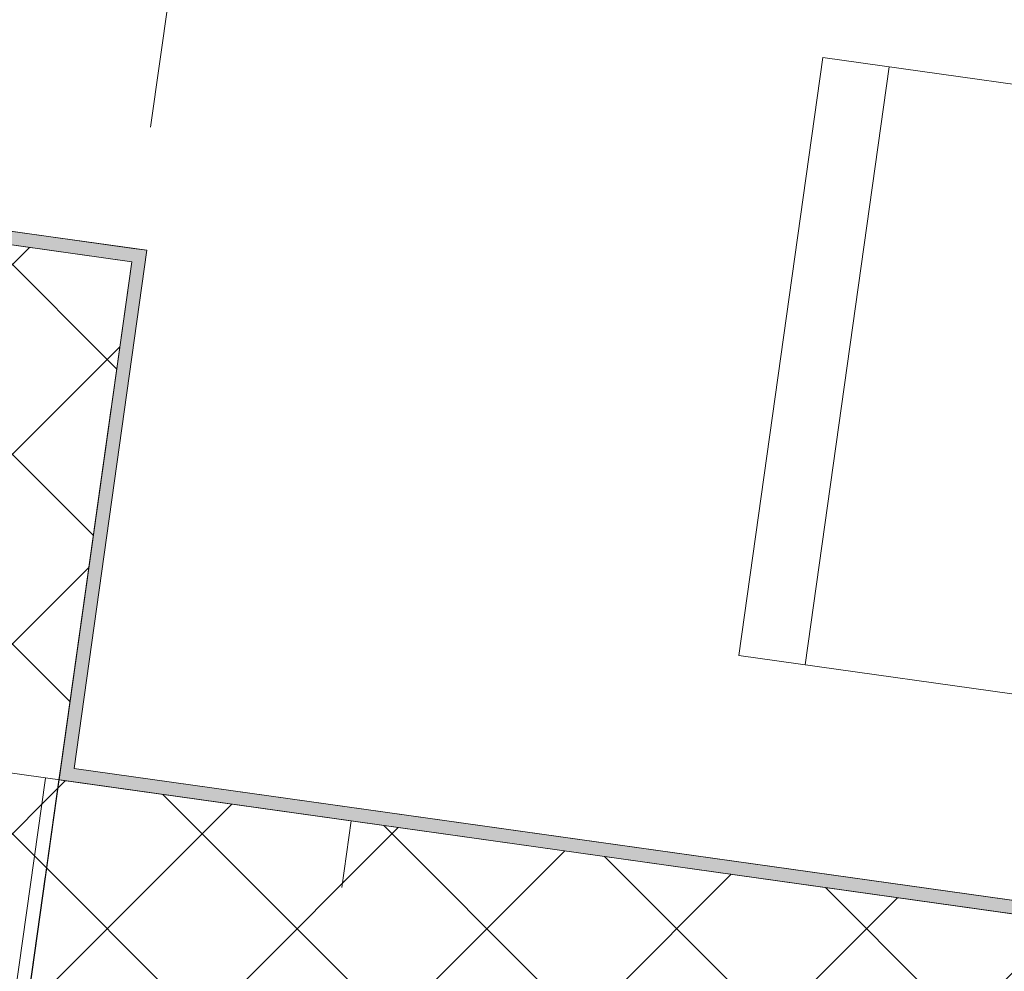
# Model space of a CAD drawing. Header units: millimetres. Extents: x 74467 to 235410, y -65 to 114857.
# Tile 50 of 256: x 84010 to 84743, y 90266 to 90975. Entities that reach past the tile are written whole.
import ezdxf
from ezdxf.enums import TextEntityAlignment as Align

# ---------------------------------------------------------------- set-up
doc = ezdxf.new("R2010")
doc.units = ezdxf.units.MM
doc.header["$MEASUREMENT"] = 0
for name, pattern in [('Katkend topelt', [1093.611073, 529.166651, -211.666656, 141.111112, -211.666656]), ('Katkend varjatud', [300, 200, -100]), ('Wipeout_Contour', [1000, 0, -1000])]:
    doc.linetypes.add(name, pattern=pattern)
for name, color, linetype in [('00 Kunstikonkursi LÜ jaoks asendi 2D', 7, 'Continuous'), ('00 Teljed.AR', 7, 'Continuous'), ('1232 Välisseinad.AR', 7, 'Continuous'), ('1235 Vahelaed.AR', 7, 'Continuous'), ('1311 Siseseinad.AR', 7, 'Continuous'), ('1326 Seinapinnad.SA', 7, 'Continuous'), ('1330 Sisustus.SA', 7, 'Continuous'), ('9350 Netopind.AR', 7, 'Continuous')]:
    doc.layers.add(name, color=color, linetype=linetype)
doc.styles.add('GENERATED_STYLE_3', font='txt')
pattern_1 = [(45, (0, 0), (-70.71068, 70.71068), []), (135, (0, 0), (70.71068, 70.71068), [])]

# ---------------------------------------------------------------- blocks, each defined once
blk = doc.blocks.new('Slab_21_1', base_point=(85488.39, 103235.88))
at = {"layer": '1235 Vahelaed.AR', "color": 7, "linetype": 'Continuous', "lineweight": 13, "flags": 128}
blk.add_lwpolyline([(92532.74, 91133.4), (92269.1, 89251.85), (83692.47, 90457.21), (85488.39, 103235.88), (92952.61, 103235.88), (92952.61, 98575.89), (92952.61, 97085.9), (92952.61, 95885.86), (92742.64, 95885.88), (92742.64, 95485.88), (93142.61, 95485.88), (92577.56, 91453.23)], dxfattribs=at)
blk = doc.blocks.new('Väike arvutiklass_RG 113_26_1', base_point=(85199.65, 95286.88))
at = {"layer": '9350 Netopind.AR', "color": 7, "linetype": 'Continuous', "lineweight": 13, "flags": 128}
blk.add_lwpolyline([(84050.36, 90417.01), (92071.51, 89289.71), (92528, 92537.79), (92320.05, 92567.02), (92378.5, 92982.93), (92586.47, 92953.7), (92764.61, 94221.25), (84743.44, 95348.55), (84684.29, 94927.69), (84466.53, 94958.29), (84347.54, 94111.61), (84763.35, 94053.17), (84704.9, 93637.26), (84288.53, 93695.78), (83886.88, 90833.82), (84104.63, 90803.22)], close=True, dxfattribs=at)
blk = doc.blocks.new('Wall_46_1', base_point=(92269.18, 89251.84))
at = {"layer": '1311 Siseseinad.AR', "linetype": 'Continuous', "lineweight": 13, "true_color": 0x50504f}
h = blk.add_hatch(dxfattribs=at)
h.set_pattern_fill('Plokk_õõnesbetoon_0001', color=251, style=0, pattern_type=2)
h.set_pattern_definition(pattern_1)
h.paths.add_polyline_path([(92053.59, 89090.27), (92080.04, 89278.42), (84039.06, 90408.5), (84012.62, 90220.35)])
at = {"layer": '1311 Siseseinad.AR', "color": 7, "linetype": 'Continuous', "lineweight": 13, "flags": 128}
blk.add_lwpolyline([(84039.06, 90408.5), (84012.62, 90220.35)], dxfattribs=at)
at = {"layer": '1311 Siseseinad.AR', "color": 7, "linetype": 'Continuous', "lineweight": 15, "flags": 128}
blk.add_lwpolyline([(92080.04, 89278.42), (84039.06, 90408.5)], dxfattribs=at)
blk = doc.blocks.new('Wall_235_1', base_point=(81412.71, 71792.86))
at = {"layer": '1326 Seinapinnad.SA', "color": 7, "linetype": 'Katkend varjatud', "lineweight": 13, "flags": 128}
for points in [[(84029.16, 90409.89), (83975.58, 90028.64)], [(84256.92, 90377.89), (84029.16, 90409.89)], [(83164.41, 82604.28), (84256.92, 90377.89)]]:
    blk.add_lwpolyline(points, dxfattribs=at)
blk = doc.blocks.new('Wall_316_1', base_point=(92080.91, 89278.29))
at = {"layer": '1326 Seinapinnad.SA', "linetype": 'Continuous', "lineweight": 0, "true_color": 0xfefefe}
for points in [[(84039.06, 90408.5), (84050.36, 90417.01), (84040.45, 90418.41)], [(84050.36, 90417.01), (84039.06, 90408.5), (84048.97, 90407.11)], [(84048.97, 90407.11), (92071.01, 89279.69), (92072.4, 89289.59), (84050.36, 90417.01)]]:
    blk.add_hatch(color=7, dxfattribs=at).paths.add_polyline_path(points)
at = {"layer": '1326 Seinapinnad.SA', "color": 7, "linetype": 'Continuous', "lineweight": 15, "flags": 128}
for points in [[(84039.06, 90408.5), (84040.45, 90418.41)], [(92072.4, 89289.59), (84050.36, 90417.01)], [(84039.06, 90408.5), (92071.01, 89279.69)]]:
    blk.add_lwpolyline(points, dxfattribs=at)
blk = doc.blocks.new('Wall_353_1', base_point=(83986.87, 90037.15))
at = {"layer": '1232 Välisseinad.AR', "linetype": 'Continuous', "lineweight": 13, "true_color": 0x50504f}
h = blk.add_hatch(dxfattribs=at)
h.set_pattern_fill('Plokk_õõnesbetoon_0001', color=251, style=0, pattern_type=2)
h.set_pattern_definition(pattern_1)
h.paths.add_polyline_path([(83954.7, 90814.19), (83848.23, 90056.64), (83986.87, 90037.15), (84093.34, 90794.71)])
at = {"layer": '1232 Välisseinad.AR', "color": 7, "linetype": 'Continuous', "lineweight": 13, "flags": 128}
blk.add_lwpolyline([(83954.7, 90814.19), (84093.34, 90794.71)], dxfattribs=at)
at = {"layer": '1232 Välisseinad.AR', "color": 7, "linetype": 'Continuous', "lineweight": 15, "flags": 128}
blk.add_lwpolyline([(83986.87, 90037.15), (84093.34, 90794.71)], dxfattribs=at)
blk = doc.blocks.new('Wall_463_1', base_point=(84039.06, 90408.5))
at = {"layer": '1326 Seinapinnad.SA', "linetype": 'Continuous', "lineweight": 0, "true_color": 0xfefefe}
for points in [[(84094.73, 90804.61), (84093.34, 90794.71), (84104.63, 90803.22)], [(84093.34, 90794.71), (84103.24, 90793.32), (84104.63, 90803.22)], [(84050.36, 90417.01), (84103.24, 90793.32), (84093.34, 90794.71), (84040.45, 90418.41)]]:
    blk.add_hatch(color=7, dxfattribs=at).paths.add_polyline_path(points)
at = {"layer": '1326 Seinapinnad.SA', "color": 7, "linetype": 'Continuous', "lineweight": 15, "flags": 128}
for points in [[(84050.36, 90417.01), (84104.63, 90803.22)], [(84104.63, 90803.22), (84094.73, 90804.61)], [(84093.34, 90794.71), (84040.45, 90418.41)]]:
    blk.add_lwpolyline(points, dxfattribs=at)
blk = doc.blocks.new('Wall_464_1', base_point=(84093.34, 90794.71))
at = {"layer": '1326 Seinapinnad.SA', "linetype": 'Continuous', "lineweight": 0, "true_color": 0xfefefe}
blk.add_hatch(color=7, dxfattribs=at).paths.add_polyline_path([(84094.73, 90804.61), (83886.87, 90833.82), (83885.48, 90823.92), (84093.34, 90794.71)])
at = {"layer": '1326 Seinapinnad.SA', "color": 7, "linetype": 'Continuous', "lineweight": 15, "flags": 128}
for points in [[(83885.48, 90823.92), (83886.87, 90833.82)], [(84094.73, 90804.61), (83886.87, 90833.82)], [(83885.48, 90823.92), (84093.34, 90794.71)]]:
    blk.add_lwpolyline(points, dxfattribs=at)
blk = doc.blocks.new('Chair 10 24[462]_1', base_point=(84608.09, 90946.8))
at = {"layer": '1330 Sisustus.SA', "color": 253, "linetype": 'Continuous', "lineweight": 13, "true_color": 0xa5a6a4}
blk.add_line((84657.6, 90939.84), (84594.97, 90494.22), dxfattribs=at)
at = {"layer": '1330 Sisustus.SA', "color": 253, "linetype": 'Continuous', "lineweight": 13, "true_color": 0xa5a6a4, "flags": 128}
blk.add_lwpolyline([(85103.22, 90877.22), (85040.59, 90431.59), (84545.46, 90501.18), (84608.09, 90946.8)], close=True, dxfattribs=at)
blk = doc.blocks.new('Standard grid marker_5')
at = {"layer": '00 Teljed.AR', "color": 252, "linetype": 'Katkend topelt', "lineweight": 13, "true_color": 0x8c8d8c}
blk.add_line((500, 0), (55500, 0), dxfattribs=at)
at = {"layer": '00 Teljed.AR', "color": 252, "lineweight": 13, "true_color": 0x8c8d8c, "style": 'GENERATED_STYLE_3'}
for tag, p in [('AC_MarkerText_1_0', (-55.7, -25.43)), ('AC_MarkerText_1_1', (56344.3, -25.43))]:
    blk.add_attdef(tag, text='', height=200, rotation=278, dxfattribs=at).set_placement(p, align=Align.TOP_CENTER)

msp = doc.modelspace()

# ---------------------------------------------------------------- block references
at = {"layer": '1235 Vahelaed.AR', "color": 7, "linetype": 'Continuous', "lineweight": 13}
msp.add_blockref('Slab_21_1', (85488.39, 103235.88), dxfattribs=at)

# ---------------------------------------------------------------- next in the draw order: wipeouts: each hides what was drawn before it
at = {"color": 254, "linetype": 'Wipeout_Contour', "lineweight": 0, "ltscale": 2114394.831306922}
msp.add_wipeout([(85800.25, 114798.65), (85283.24, 113762.08), (81457.73, 105547.95), (79754.16, 98873.6), (74744.97, 58252.08), (78840.97, 57691.95), (79724.49, 63897.37), (78115.95, 65420.54), (79009.94, 71803.14), (79406.07, 71747.66), (79876.29, 75104.89), (81262.75, 74910.7), (81927.68, 79472.56), (80911.87, 79614.84), (81132.41, 81189.47), (82153.05, 81046.52), (85252.01, 103464.94), (90613.76, 114702.21)], dxfattribs=at).dxf.layer = '00 Kunstikonkursi LÜ jaoks asendi 2D'

# ---------------------------------------------------------------- next in the draw order: linework, layer by layer
at = {"layer": '9350 Netopind.AR', "color": 253, "linetype": 'Continuous', "lineweight": 0, "true_color": 0xbbb393, "flags": 128}
msp.add_lwpolyline([(84050.36, 90417.01), (92071.51, 89289.71), (92528, 92537.79), (92320.05, 92567.02), (92378.5, 92982.93), (92586.47, 92953.7), (92764.61, 94221.25), (84743.44, 95348.55), (84684.29, 94927.69), (84466.53, 94958.29), (84347.54, 94111.61), (84763.35, 94053.17), (84704.9, 93637.26), (84288.53, 93695.78), (83886.88, 90833.82), (84104.63, 90803.22)], close=True, dxfattribs=at)

# ---------------------------------------------------------------- next in the draw order: block references
at = {"layer": '00 Teljed.AR', "color": 7, "linetype": 'Continuous', "lineweight": 13, "zscale": 1000, "rotation": 82}
msp.add_blockref('Standard grid marker_5', (78710.82, 52496.07), dxfattribs=at)
at = {"layer": '1232 Välisseinad.AR', "color": 7, "lineweight": 15}
msp.add_blockref('Wall_353_1', (83986.87, 90037.15), dxfattribs=at)
at = {"layer": '1311 Siseseinad.AR', "color": 7, "lineweight": 15}
msp.add_blockref('Wall_46_1', (92269.18, 89251.84), dxfattribs=at)
at = {"layer": '1326 Seinapinnad.SA', "color": 7, "lineweight": 15}
for name, p in [('Wall_464_1', (84093.34, 90794.71)), ('Wall_463_1', (84039.06, 90408.5)), ('Wall_316_1', (92080.91, 89278.29)), ('Wall_235_1', (81412.71, 71792.86))]:
    msp.add_blockref(name, p, dxfattribs=at)
at = {"layer": '1330 Sisustus.SA', "color": 253, "linetype": 'Continuous', "lineweight": 13, "true_color": 0xa5a6a4}
msp.add_blockref('Chair 10 24[462]_1', (84608.09, 90946.8), dxfattribs=at)
at = {"layer": '9350 Netopind.AR', "color": 7, "linetype": 'Continuous', "lineweight": 13}
msp.add_blockref('Väike arvutiklass_RG 113_26_1', (85199.65, 95286.88), dxfattribs=at)

doc.saveas('drawing.dxf')
